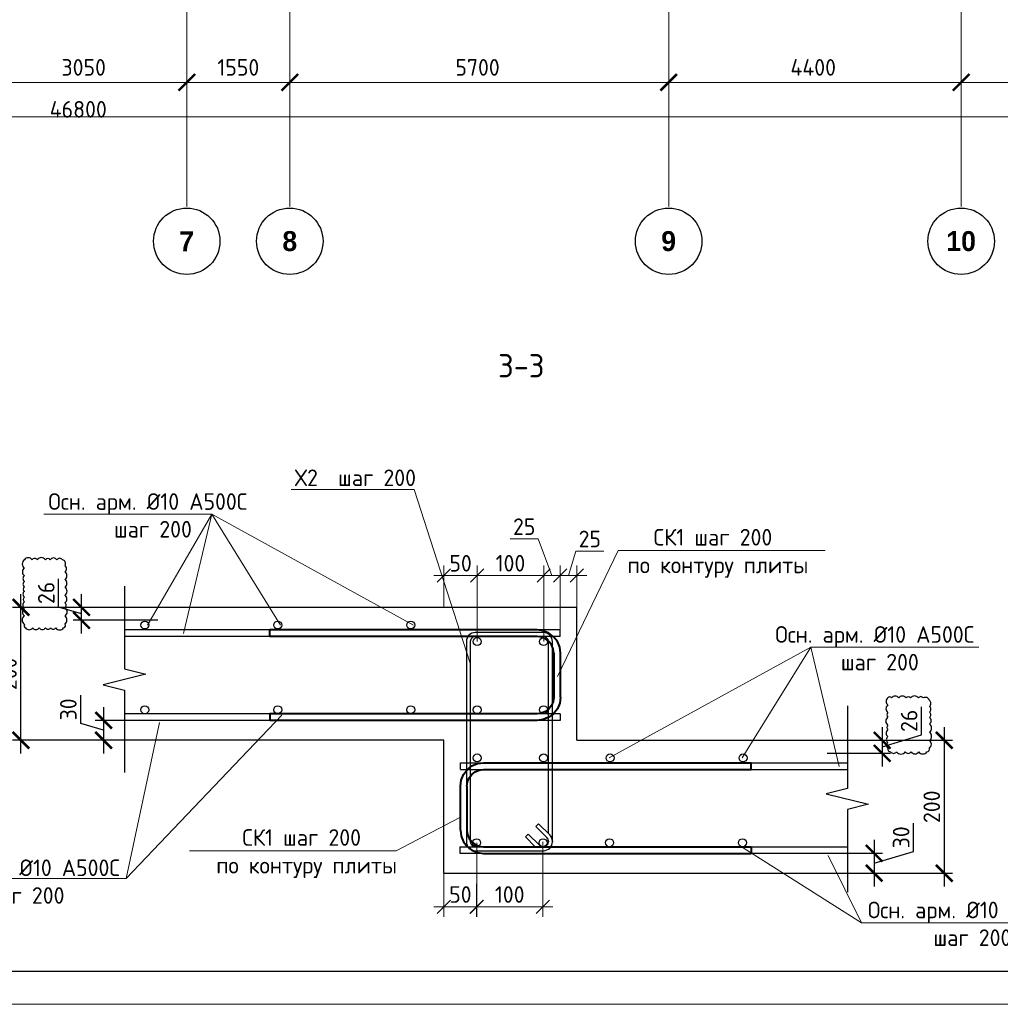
# Model space of a CAD drawing. Header units: millimetres. Extents: x -386473 to 311666, y -59273 to 291770.
# Tile 39 of 132: x -78661 to -63908, y -4054 to 10760. Entities that reach past the tile are written whole.
import ezdxf
from ezdxf import colors
from ezdxf.entities.mleader import LeaderData, LeaderLine
from ezdxf.math import Vec2, Vec3

# ---------------------------------------------------------------- set-up
doc = ezdxf.new("R2010")
doc.units = ezdxf.units.MM
for name, pattern in [('______5', [1100, 800, -100, 100, -100]), ('ACAD_ISO02W100', [15, 12, -3]), ('осевая', [50.8, 31.75, -6.35, 6.35, -6.35])]:
    doc.linetypes.add(name, pattern=pattern)
for name, color, linetype, lineweight in [('A-DETL', 90, 'Continuous', 9), ('Арм_хомуты', 133, 'Continuous', 18), ('Арматура', 152, 'Continuous', 40), ('Оси', 40, '______5', 18), ('Перекрытие ж_бетон', 1, 'Continuous', 30), ('подоснова', 151, 'Continuous', 5), ('поз.', 2, 'Continuous', 25), ('РАЗМЕРЫ', 1, 'Continuous', 9), ('ТОНКИЕ', 7, 'Continuous', 9), ('Узлы', 7, 'Continuous', 0)]:
    doc.layers.add(name, color=color, linetype=linetype, lineweight=lineweight)
doc.layers.add('пунктир', color=4, linetype='ACAD_ISO02W100')
doc.layers.add('ТОЛСТЫЕ_ОСНОВНЫЕ', color=6, linetype='Continuous')
doc.styles.add('Century Gothic', font='GOTHIC.TTF')
doc.styles.add('GOST 2.304', font='CS_Gost2304.shx')
doc.styles.add('GOST-2.304_Type-B', font='GOST_Common.ttf')
doc.styles.add('ГОСТ 2.304', font='GOST_Common.ttf')
doc.dimstyles.new('10', dxfattribs={"dimscale": 0, "dimtxt": 250, "dimasz": 200, "dimexe": 150, "dimexo": 0, "dimgap": 60, "dimtad": 1, "dimdec": 0, "dimlfac": 0.1, "dimrnd": 1, "dimzin": 0, "dimdsep": 46, "dimtxsty": 'ГОСТ 2.304', "dimblk": 'OBLIQUE', "dimcen": 0.09, "dimdle": 150, "dimadec": 0, "dimazin": 0, "dimtfac": 1, "dimtdec": 0, "dimtmove": 1, "dimatfit": 2, "dimfxl": 1, "dimtzin": 0, "dimlwd": 0, "dimlwe": 0, "dimarcsym": 0})
doc.dimstyles.new('СПДС', dxfattribs={"dimscale": 100, "dimtxt": 2.5, "dimasz": 2.5, "dimexe": 1.25, "dimexo": 0, "dimtad": 1, "dimdec": 0, "dimtxsty": 'GOST-2.304_Type-B', "dimblk": 'ARCHTICK', "dimcen": 2.5, "dimdle": 2, "dimadec": 0, "dimazin": 2, "dimtfac": 0.75, "dimtdec": 0, "dimtmove": 1, "dimatfit": 3, "dimfxl": 1, "dimtolj": 1, "dimarcsym": 1})

# ---------------------------------------------------------------- blocks, each defined once
blk = doc.blocks.new('*U44')
at = {"layer": 'ТОЛСТЫЕ_ОСНОВНЫЕ', "color": 6}
blk.add_lwpolyline([(20, 5), (886, 5), (886, 415), (20, 415)], close=True, dxfattribs=at)
at = {"layer": 'ТОНКИЕ'}
blk.add_lwpolyline([(0, 0), (891, 0), (891, 420), (0, 420)], close=True, dxfattribs=at)
blk = doc.blocks.new('_ArchTick')
at = {"color": 0, "linetype": 'ByBlock', "const_width": 0.15}
blk.add_lwpolyline([(-0.5, -0.5), (0.5, 0.5)], dxfattribs=at)
blk = doc.blocks.new('*D428')
at = {"color": 0, "lineweight": -2, "transparency": 16777216}
for p, q in [((983646, -19381), (983646, -19256)), ((1030446, -19495), (1030446, -19256)), ((983446, -19381), (1030646, -19381))]:
    blk.add_line(p, q, dxfattribs=at)
at = {"layer": 'DEFPOINTS', "color": 0, "transparency": 16777216}
for p in [(983646, -19381), (1030446, -19381), (1030446, -19495)]:
    blk.add_point(p, dxfattribs=at)
at = {"color": 0, "lineweight": -2, "transparency": 16777216, "xscale": 250, "yscale": 250, "zscale": 250, "rotation": 180}
blk.add_blockref('_ArchTick', (983646, -19381), dxfattribs=at)
at = {"color": 0, "lineweight": -2, "transparency": 16777216, "xscale": 250, "yscale": 250, "zscale": 250}
blk.add_blockref('_ArchTick', (1030446, -19381), dxfattribs=at)
at = {"color": 0, "transparency": 16777216, "insert": (1001863, -19270), "char_height": 250, "width": 104166.67, "attachment_point": 5, "style": 'GOST-2.304_Type-B'}
blk.add_mtext('\\A1;46800', dxfattribs=at)
blk = doc.blocks.new('NSY101')
at = {"color": 0, "linetype": 'ByBlock', "lineweight": -2}
blk.add_circle((0, 0), 50, dxfattribs=at)
blk = doc.blocks.new('СЛОЖНЫЙ_ОБЪЕКТ_34')
at = {"layer": 'Оси', "color": 16, "linetype": 'Continuous', "lineweight": 25, "transparency": 33554687, "xscale": 9.999999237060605, "yscale": 9.999999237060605, "zscale": 9.999999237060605}
blk.add_blockref('NSY101', (24563, -43009), dxfattribs=at)
at = {"layer": 'Оси', "color": 16, "linetype": 'Continuous', "lineweight": 25, "transparency": 33554687, "insert": (24563, -43009), "char_height": 300, "width": 385, "attachment_point": 5, "style": 'Century Gothic'}
blk.add_mtext('\\A1;{\\fCentury Gothic|i0|b1;\\H300.000000;\\W1.000000;\\C16;7}\\P', dxfattribs=at)
blk = doc.blocks.new('СЛОЖНЫЙ_ОБЪЕКТ_35')
at = {"layer": 'Оси', "color": 16, "linetype": 'Continuous', "lineweight": 25, "transparency": 33554687, "xscale": 9.999999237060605, "yscale": 9.999999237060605, "zscale": 9.999999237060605}
blk.add_blockref('NSY101', (26113, -43009), dxfattribs=at)
at = {"layer": 'Оси', "color": 16, "linetype": 'Continuous', "lineweight": 25, "transparency": 33554687, "insert": (26113, -43009), "char_height": 300, "width": 385, "attachment_point": 5, "style": 'Century Gothic'}
blk.add_mtext('\\A1;{\\fCentury Gothic|i0|b1;\\H300.000000;\\W1.000000;\\C16;8}\\P', dxfattribs=at)
blk = doc.blocks.new('СЛОЖНЫЙ_ОБЪЕКТ_36')
at = {"layer": 'Оси', "color": 16, "linetype": 'Continuous', "lineweight": 25, "transparency": 33554687, "xscale": 9.999999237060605, "yscale": 9.999999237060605, "zscale": 9.999999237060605}
blk.add_blockref('NSY101', (31813, -43009), dxfattribs=at)
at = {"layer": 'Оси', "color": 16, "linetype": 'Continuous', "lineweight": 25, "transparency": 33554687, "insert": (31813, -43009), "char_height": 300, "width": 385, "attachment_point": 5, "style": 'Century Gothic'}
blk.add_mtext('\\A1;{\\fCentury Gothic|i0|b1;\\H300.000000;\\W1.000000;\\C16;9}\\P', dxfattribs=at)
blk = doc.blocks.new('СЛОЖНЫЙ_ОБЪЕКТ_37')
at = {"layer": 'Оси', "color": 16, "linetype": 'Continuous', "lineweight": 25, "transparency": 33554687, "xscale": 9.999999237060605, "yscale": 9.999999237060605, "zscale": 9.999999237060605}
blk.add_blockref('NSY101', (36213, -43009), dxfattribs=at)
at = {"layer": 'Оси', "color": 16, "linetype": 'Continuous', "lineweight": 25, "transparency": 33554687, "insert": (36213, -43009), "char_height": 300, "width": 620, "attachment_point": 5, "style": 'Century Gothic'}
blk.add_mtext('\\A1;{\\fCentury Gothic|i0|b1;\\H300.000000;\\W1.000000;\\C16;10}\\P', dxfattribs=at)
blk = doc.blocks.new('*D418')
at = {"color": 0, "lineweight": -2, "transparency": 16777216}
for p, q in [((1000446, -18864), (1000446, -18739)), ((1003496, -18864), (1003496, -18739)), ((1000246, -18864), (1003696, -18864))]:
    blk.add_line(p, q, dxfattribs=at)
at = {"layer": 'DEFPOINTS', "color": 0, "transparency": 16777216}
for p in [(1000446, -18864), (1003496, -18864), (1003496, -18864)]:
    blk.add_point(p, dxfattribs=at)
at = {"color": 0, "lineweight": -2, "transparency": 16777216, "xscale": 250, "yscale": 250, "zscale": 250, "rotation": 180}
blk.add_blockref('_ArchTick', (1000446, -18864), dxfattribs=at)
at = {"color": 0, "lineweight": -2, "transparency": 16777216, "xscale": 250, "yscale": 250, "zscale": 250}
blk.add_blockref('_ArchTick', (1003496, -18864), dxfattribs=at)
at = {"color": 0, "transparency": 16777216, "insert": (1001945, -18639), "char_height": 250, "width": 83333.33, "attachment_point": 5, "style": 'GOST-2.304_Type-B'}
blk.add_mtext('\\A1;3050', dxfattribs=at)
blk = doc.blocks.new('*D419')
at = {"color": 0, "lineweight": -2, "transparency": 16777216}
for p, q in [((1003496, -18864), (1003496, -18739)), ((1005046, -18864), (1005046, -18739)), ((1003296, -18864), (1005246, -18864))]:
    blk.add_line(p, q, dxfattribs=at)
at = {"layer": 'DEFPOINTS', "color": 0, "transparency": 16777216}
for p in [(1003496, -18864), (1005046, -18864), (1005046, -18864)]:
    blk.add_point(p, dxfattribs=at)
at = {"color": 0, "lineweight": -2, "transparency": 16777216, "xscale": 250, "yscale": 250, "zscale": 250, "rotation": 180}
blk.add_blockref('_ArchTick', (1003496, -18864), dxfattribs=at)
at = {"color": 0, "lineweight": -2, "transparency": 16777216, "xscale": 250, "yscale": 250, "zscale": 250}
blk.add_blockref('_ArchTick', (1005046, -18864), dxfattribs=at)
at = {"color": 0, "transparency": 16777216, "insert": (1004271, -18639), "char_height": 250, "width": 83333.33, "attachment_point": 5, "style": 'GOST-2.304_Type-B'}
blk.add_mtext('\\A1;1550', dxfattribs=at)
blk = doc.blocks.new('*D420')
at = {"color": 0, "lineweight": -2, "transparency": 16777216}
for p, q in [((1005046, -18864), (1005046, -18739)), ((1010746, -18864), (1010746, -18739)), ((1004846, -18864), (1010946, -18864))]:
    blk.add_line(p, q, dxfattribs=at)
at = {"layer": 'DEFPOINTS', "color": 0, "transparency": 16777216}
for p in [(1005046, -18864), (1010746, -18864), (1010746, -18864)]:
    blk.add_point(p, dxfattribs=at)
at = {"color": 0, "lineweight": -2, "transparency": 16777216, "xscale": 250, "yscale": 250, "zscale": 250, "rotation": 180}
blk.add_blockref('_ArchTick', (1005046, -18864), dxfattribs=at)
at = {"color": 0, "lineweight": -2, "transparency": 16777216, "xscale": 250, "yscale": 250, "zscale": 250}
blk.add_blockref('_ArchTick', (1010746, -18864), dxfattribs=at)
at = {"color": 0, "transparency": 16777216, "insert": (1007870, -18639), "char_height": 250, "width": 83333.33, "attachment_point": 5, "style": 'GOST-2.304_Type-B'}
blk.add_mtext('\\A1;5700', dxfattribs=at)
blk = doc.blocks.new('*D421')
at = {"color": 0, "lineweight": -2, "transparency": 16777216}
for p, q in [((1010746, -18864), (1010746, -18739)), ((1015146, -18864), (1015146, -18739)), ((1010546, -18864), (1015346, -18864))]:
    blk.add_line(p, q, dxfattribs=at)
at = {"layer": 'DEFPOINTS', "color": 0, "transparency": 16777216}
for p in [(1010746, -18864), (1015146, -18864), (1015146, -18864)]:
    blk.add_point(p, dxfattribs=at)
at = {"color": 0, "lineweight": -2, "transparency": 16777216, "xscale": 250, "yscale": 250, "zscale": 250, "rotation": 180}
blk.add_blockref('_ArchTick', (1010746, -18864), dxfattribs=at)
at = {"color": 0, "lineweight": -2, "transparency": 16777216, "xscale": 250, "yscale": 250, "zscale": 250}
blk.add_blockref('_ArchTick', (1015146, -18864), dxfattribs=at)
at = {"color": 0, "transparency": 16777216, "insert": (1012920, -18639), "char_height": 250, "width": 83333.33, "attachment_point": 5, "style": 'GOST-2.304_Type-B'}
blk.add_mtext('\\A1;4400', dxfattribs=at)
blk = doc.blocks.new('*D422')
at = {"color": 0, "lineweight": -2, "transparency": 16777216}
for p, q in [((1015146, -18864), (1015146, -18739)), ((1017446, -18864), (1017446, -18739)), ((1014946, -18864), (1017646, -18864))]:
    blk.add_line(p, q, dxfattribs=at)
at = {"layer": 'DEFPOINTS', "color": 0, "transparency": 16777216}
for p in [(1015146, -18864), (1017446, -18864), (1017446, -18864)]:
    blk.add_point(p, dxfattribs=at)
at = {"color": 0, "lineweight": -2, "transparency": 16777216, "xscale": 250, "yscale": 250, "zscale": 250, "rotation": 180}
blk.add_blockref('_ArchTick', (1015146, -18864), dxfattribs=at)
at = {"color": 0, "lineweight": -2, "transparency": 16777216, "xscale": 250, "yscale": 250, "zscale": 250}
blk.add_blockref('_ArchTick', (1017446, -18864), dxfattribs=at)
at = {"color": 0, "transparency": 16777216, "insert": (1016270, -18639), "char_height": 250, "width": 83333.33, "attachment_point": 5, "style": 'GOST-2.304_Type-B'}
blk.add_mtext('\\A1;2300', dxfattribs=at)
blk = doc.blocks.new('_Oblique')
at = {"layer": 'пунктир', "color": 0, "lineweight": -2}
blk.add_line((-0.5, -0.5), (0.5, 0.5), dxfattribs=at)
blk = doc.blocks.new('*D597')
at = {"layer": 'A-DETL', "color": 0, "lineweight": 0, "transparency": 16777216}
for p, q in [((-70403, 2397), (-70294, 2762)), ((-70294, 2762), (-69874, 2762)), ((-70528, 1578), (-70528, 2547)), ((-70278, 1918), (-70278, 2547)), ((-70128, 2397), (-70678, 2397))]:
    blk.add_line(p, q, dxfattribs=at)
at = {"layer": 'DEFPOINTS', "color": 0, "transparency": 16777216}
for p in [(-70528, 2397), (-70278, 1918), (-70528, 1578)]:
    blk.add_point(p, dxfattribs=at)
at = {"layer": 'A-DETL', "color": 0, "lineweight": 0, "transparency": 16777216, "xscale": 200, "yscale": 200, "zscale": 200, "rotation": 180}
blk.add_blockref('_Oblique', (-70528, 2397), dxfattribs=at)
at = {"layer": 'A-DETL', "color": 0, "lineweight": 0, "transparency": 16777216, "xscale": 200, "yscale": 200, "zscale": 200}
blk.add_blockref('_Oblique', (-70278, 2397), dxfattribs=at)
at = {"layer": 'A-DETL', "color": 0, "transparency": 16777216, "insert": (-70084, 2947), "char_height": 250, "attachment_point": 5, "style": 'ГОСТ 2.304'}
blk.add_mtext('25', dxfattribs=at)
blk = doc.blocks.new('*U529')
at = {"color": 0, "linetype": 'ByBlock', "lineweight": -2}
for p, q in [((-68.1, 25), (-68.1, 427.5)), ((-58.1, 427.5), (-68.1, 427.5)), ((-58.1, 25), (-58.1, 427.5)), ((58.1, 25), (58.1, 427.5)), ((58.1, 427.5), (68.1, 427.5)), ((68.1, 25), (68.1, 427.5)), ((-66.9, 15.9), (-68.1, 25)), ((-63.4, 7.5), (-66.9, 15.9)), ((-57.2, 18.5), (-58.1, 25)), ((-54.7, 12.5), (-57.2, 18.5)), ((54.7, 12.5), (57.2, 18.5)), ((57.2, 18.5), (58.1, 25)), ((63.4, 7.5), (66.9, 15.9)), ((66.9, 15.9), (68.1, 25)), ((-57.8, 0.3), (-63.4, 7.5)), ((-50.6, -5.3), (-57.8, 0.3)), ((-50.8, 7.3), (-54.7, 12.5)), ((-45.6, 3.3), (-50.8, 7.3)), ((-39.6, 0.9), (-45.6, 3.3)), ((-33.1, 0), (-39.6, 0.9)), ((-33.1, 0), (33.1, 0)), ((33.1, 0), (39.6, 0.9)), ((39.6, 0.9), (45.6, 3.3)), ((45.6, 3.3), (50.8, 7.3)), ((50.6, -5.3), (57.8, 0.3)), ((50.8, 7.3), (54.7, 12.5)), ((57.8, 0.3), (63.4, 7.5)), ((-42.2, -8.8), (-50.6, -5.3)), ((-33.1, -10), (-42.2, -8.8)), ((33.1, -10), (-33.1, -10)), ((33.1, -10), (42.2, -8.8)), ((42.2, -8.8), (50.6, -5.3))]:
    blk.add_line(p, q, dxfattribs=at)
at = {"style": 'GOST 2.304', "oblique": 15, "flags": 9}
for tag, p in [('ПОЗИЦИЯ', (778.2, -54.4)), ('ДИАМЕТР', (778.5, -58.7)), ('КЛАСС', (778.8, -63.1)), ('ДЛИНА', (779.2, -67.9)), ('МАССА', (779.5, -73.3))]:
    blk.add_attdef(tag, p, '', height=2.5, dxfattribs=at)
blk = doc.blocks.new('_None')
blk = doc.blocks.new('*U530')
at = {"color": 0, "linetype": 'ByBlock', "lineweight": -2}
for p, q in [((111.2, 325.4), (7.5, 325.4)), ((111.2, 319.4), (7.5, 319.4)), ((30.8, 300.2), (13.8, 317.2)), ((20.1, 319.4), (35, 304.5)), ((-6, 311.9), (-6, 7.5)), ((-6, 310.9), (-6, 311.9)), ((14.9, 284.4), (-2, 301.3)), ((0, 310.9), (0, 311.9)), ((0, 299.3), (0, 7.5)), ((2.2, 305.6), (19.2, 288.6)), ((35, 304.5), (30.8, 300.2)), ((118.7, 7.5), (118.7, 311.9)), ((124.7, 7.5), (124.7, 311.9)), ((19.2, 288.6), (14.9, 284.4)), ((7.5, 0), (111.2, 0)), ((7.5, -6), (111.2, -6))]:
    blk.add_line(p, q, dxfattribs=at)
for centre, radius, start, end in [((7.5, 311.9), 13.5, 90, 180), ((7.5, 311.9), 7.5, 90, 180), ((8.5, 311.9), 7.5, 45, 90), ((111.2, 311.9), 13.5, 0, 90), ((111.2, 311.9), 7.5, 0, 90), ((7.5, 310.9), 13.5, 180, 225), ((7.5, 310.9), 7.5, 180, 225), ((7.5, 7.5), 13.5, 180, 270), ((7.5, 7.5), 7.5, 180, 270), ((111.2, 7.5), 7.5, 270, 0), ((111.2, 7.5), 13.5, 270, 0)]:
    blk.add_arc(centre, radius, start, end, dxfattribs=at)
at = {"style": 'GOST 2.304', "oblique": 15, "flags": 9}
for tag, p in [('ПОЗИЦИЯ', (-52.3, -58)), ('ДИАМЕТР', (-52.8, -63)), ('КЛАСС', (-53, -68.7)), ('ДЛИНА', (-52.5, -73.8)), ('МАССА', (-52.3, -78.3))]:
    blk.add_attdef(tag, p, '', height=2.5, dxfattribs=at)
blk = doc.blocks.new('*U528')
at = {"color": 0, "linetype": 'ByBlock', "lineweight": -2}
for p, q in [((-68.1, 25), (-68.1, 427.5)), ((-58.1, 427.5), (-68.1, 427.5)), ((-58.1, 25), (-58.1, 427.5)), ((58.1, 25), (58.1, 427.5)), ((58.1, 427.5), (68.1, 427.5)), ((68.1, 25), (68.1, 427.5)), ((-66.9, 15.9), (-68.1, 25)), ((-63.4, 7.5), (-66.9, 15.9)), ((-57.3, 18.5), (-58.1, 25)), ((-54.8, 12.5), (-57.3, 18.5)), ((54.8, 12.5), (57.3, 18.5)), ((57.3, 18.5), (58.1, 25)), ((63.4, 7.5), (66.9, 15.9)), ((66.9, 15.9), (68.1, 25)), ((-57.9, 0.3), (-63.4, 7.5)), ((-50.6, -5.3), (-57.9, 0.3)), ((-50.8, 7.3), (-54.8, 12.5)), ((-45.6, 3.3), (-50.8, 7.3)), ((-39.6, 0.9), (-45.6, 3.3)), ((-33.1, 0), (-39.6, 0.9)), ((-33.1, 0), (33.1, 0)), ((33.1, 0), (39.6, 0.9)), ((39.6, 0.9), (45.6, 3.3)), ((45.6, 3.3), (50.8, 7.3)), ((50.6, -5.3), (57.9, 0.3)), ((50.8, 7.3), (54.8, 12.5)), ((57.9, 0.3), (63.4, 7.5)), ((-42.2, -8.8), (-50.6, -5.3)), ((-33.1, -10), (-42.2, -8.8)), ((33.1, -10), (-33.1, -10)), ((33.1, -10), (42.2, -8.8)), ((42.2, -8.8), (50.6, -5.3))]:
    blk.add_line(p, q, dxfattribs=at)
at = {"style": 'GOST 2.304', "oblique": 15, "flags": 9}
for tag, p in [('ПОЗИЦИЯ', (798.2, -54.4)), ('ДИАМЕТР', (798.5, -58.7)), ('КЛАСС', (798.8, -63.1)), ('ДЛИНА', (799.2, -67.9)), ('МАССА', (799.5, -73.3))]:
    blk.add_attdef(tag, p, '', height=2.5, dxfattribs=at)
blk = doc.blocks.new('*D603')
at = {"layer": 'DEFPOINTS', "color": 0, "transparency": 16777216}
for p in [(-66465, -82), (-66465, -2082), (-64752, -2082)]:
    blk.add_point(p, dxfattribs=at)
at = {"layer": 'РАЗМЕРЫ', "color": 0, "lineweight": -2, "transparency": 16777216}
for p, q in [((-64752, 118), (-64752, -2282)), ((-66465, -82), (-64627, -82)), ((-66465, -2082), (-64627, -2082))]:
    blk.add_line(p, q, dxfattribs=at)
at = {"layer": 'РАЗМЕРЫ', "color": 0, "lineweight": -2, "transparency": 16777216, "xscale": 250, "yscale": 250, "zscale": 250}
for p, rotation in [((-64752, -82), 90), ((-64752, -2082), 270)]:
    blk.add_blockref('_ArchTick', p, dxfattribs=dict(at, rotation=rotation))
at = {"layer": 'РАЗМЕРЫ', "color": 0, "lineweight": 0, "transparency": 16777216, "insert": (-64939, -1082), "char_height": 250, "attachment_point": 5, "rotation": 90, "style": 'GOST-2.304_Type-B'}
blk.add_mtext('\\A1;200', dxfattribs=at)
blk = doc.blocks.new('*D604')
at = {"layer": 'DEFPOINTS', "color": 0, "transparency": 16777216}
for p in [(-66377, -82), (-66515, -277), (-65686, -277)]:
    blk.add_point(p, dxfattribs=at)
at = {"layer": 'РАЗМЕРЫ', "color": 0, "lineweight": -2, "transparency": 16777216}
for p, q in [((-65092, -2), (-65092, 423)), ((-65686, 118), (-65686, -477)), ((-66377, -82), (-65561, -82)), ((-65686, -180), (-65092, -2)), ((-66515, -277), (-65561, -277))]:
    blk.add_line(p, q, dxfattribs=at)
at = {"layer": 'РАЗМЕРЫ', "color": 0, "lineweight": -2, "transparency": 16777216, "xscale": 250, "yscale": 250, "zscale": 250}
for p, rotation in [((-65686, -82), 90), ((-65686, -277), 270)]:
    blk.add_blockref('_ArchTick', p, dxfattribs=dict(at, rotation=rotation))
at = {"layer": 'РАЗМЕРЫ', "color": 0, "lineweight": 0, "transparency": 16777216, "insert": (-65280, 211), "char_height": 250, "attachment_point": 5, "rotation": 90, "style": 'GOST-2.304_Type-B'}
blk.add_mtext('\\A1;26', dxfattribs=at)
blk = doc.blocks.new('*D605')
at = {"layer": 'DEFPOINTS', "color": 0, "transparency": 16777216}
for p in [(-66551, -1782), (-66610, -2082), (-65806, -2082)]:
    blk.add_point(p, dxfattribs=at)
at = {"layer": 'РАЗМЕРЫ', "color": 0, "lineweight": -2, "transparency": 16777216}
for p, q in [((-65212, -1754), (-65212, -1329)), ((-65806, -1582), (-65806, -2282)), ((-65806, -1932), (-65212, -1754)), ((-66551, -1782), (-65681, -1782)), ((-66610, -2082), (-65681, -2082))]:
    blk.add_line(p, q, dxfattribs=at)
at = {"layer": 'РАЗМЕРЫ', "color": 0, "lineweight": -2, "transparency": 16777216, "xscale": 250, "yscale": 250, "zscale": 250}
for p, rotation in [((-65806, -1782), 90), ((-65806, -2082), 270)]:
    blk.add_blockref('_ArchTick', p, dxfattribs=dict(at, rotation=rotation))
at = {"layer": 'РАЗМЕРЫ', "color": 0, "lineweight": 0, "transparency": 16777216, "insert": (-65400, -1542), "char_height": 250, "attachment_point": 5, "rotation": 90, "style": 'GOST-2.304_Type-B'}
blk.add_mtext('\\A1;30', dxfattribs=at)
blk = doc.blocks.new('*D606')
at = {"layer": 'DEFPOINTS', "color": 0, "transparency": 16777216}
for p in [(-77731, 1918), (-76584, 1918), (-76584, 1723)]:
    blk.add_point(p, dxfattribs=at)
at = {"layer": 'РАЗМЕРЫ', "color": 0, "lineweight": -2, "transparency": 16777216}
for p, q in [((-78075, 1923), (-78075, 2348)), ((-77731, 1523), (-77731, 2118)), ((-77731, 1820), (-78075, 1923)), ((-76584, 1918), (-77856, 1918)), ((-76584, 1723), (-77856, 1723))]:
    blk.add_line(p, q, dxfattribs=at)
at = {"layer": 'РАЗМЕРЫ', "color": 0, "lineweight": -2, "transparency": 16777216, "xscale": 250, "yscale": 250, "zscale": 250}
for p, rotation in [((-77731, 1918), 90), ((-77731, 1723), 270)]:
    blk.add_blockref('_ArchTick', p, dxfattribs=dict(at, rotation=rotation))
at = {"layer": 'РАЗМЕРЫ', "color": 0, "lineweight": 0, "transparency": 16777216, "insert": (-78262, 2136), "char_height": 250, "attachment_point": 5, "rotation": 90, "style": 'GOST-2.304_Type-B'}
blk.add_mtext('\\A1;26', dxfattribs=at)
blk = doc.blocks.new('*D607')
at = {"layer": 'DEFPOINTS', "color": 0, "transparency": 16777216}
for p in [(-78642, 1918), (-76718, 1918), (-76872, -82)]:
    blk.add_point(p, dxfattribs=at)
at = {"layer": 'РАЗМЕРЫ', "color": 0, "lineweight": -2, "transparency": 16777216}
for p, q in [((-78642, -282), (-78642, 2118)), ((-76718, 1918), (-78767, 1918)), ((-76872, -82), (-78767, -82))]:
    blk.add_line(p, q, dxfattribs=at)
at = {"layer": 'РАЗМЕРЫ', "color": 0, "lineweight": -2, "transparency": 16777216, "xscale": 250, "yscale": 250, "zscale": 250}
for p, rotation in [((-78642, 1918), 90), ((-78642, -82), 270)]:
    blk.add_blockref('_ArchTick', p, dxfattribs=dict(at, rotation=rotation))
at = {"layer": 'РАЗМЕРЫ', "color": 0, "lineweight": 0, "transparency": 16777216, "insert": (-78830, 918), "char_height": 250, "attachment_point": 5, "rotation": 90, "style": 'GOST-2.304_Type-B'}
blk.add_mtext('\\A1;200', dxfattribs=at)
blk = doc.blocks.new('*D608')
at = {"layer": 'DEFPOINTS', "color": 0, "transparency": 16777216}
for p in [(-76808, 218), (-77398, -82), (-76808, -82)]:
    blk.add_point(p, dxfattribs=at)
at = {"layer": 'РАЗМЕРЫ', "color": 0, "lineweight": -2, "transparency": 16777216}
for p, q in [((-77741, 171), (-77741, 596)), ((-77398, 418), (-77398, -282)), ((-77398, 68), (-77741, 171)), ((-76808, 218), (-77523, 218)), ((-76808, -82), (-77523, -82))]:
    blk.add_line(p, q, dxfattribs=at)
at = {"layer": 'РАЗМЕРЫ', "color": 0, "lineweight": -2, "transparency": 16777216, "xscale": 250, "yscale": 250, "zscale": 250}
for p, rotation in [((-77398, 218), 90), ((-77398, -82), 270)]:
    blk.add_blockref('_ArchTick', p, dxfattribs=dict(at, rotation=rotation))
at = {"layer": 'РАЗМЕРЫ', "color": 0, "lineweight": 0, "transparency": 16777216, "insert": (-77929, 383), "char_height": 250, "attachment_point": 5, "rotation": 90, "style": 'GOST-2.304_Type-B'}
blk.add_mtext('\\A1;30', dxfattribs=at)
blk = doc.blocks.new('*D631')
at = {"layer": 'A-DETL', "color": 0, "lineweight": 0, "transparency": 16777216}
for p, q in [((-70861, 2947), (-71281, 2947)), ((-70653, 2397), (-70861, 2947)), ((-70778, 1403), (-70778, 2547)), ((-70528, 1578), (-70528, 2547)), ((-70378, 2397), (-70928, 2397))]:
    blk.add_line(p, q, dxfattribs=at)
at = {"layer": 'DEFPOINTS', "color": 0, "transparency": 16777216}
for p in [(-70778, 2397), (-70528, 1578), (-70778, 1403)]:
    blk.add_point(p, dxfattribs=at)
at = {"layer": 'A-DETL', "color": 0, "lineweight": 0, "transparency": 16777216, "xscale": 200, "yscale": 200, "zscale": 200, "rotation": 180}
blk.add_blockref('_Oblique', (-70778, 2397), dxfattribs=at)
at = {"layer": 'A-DETL', "color": 0, "lineweight": 0, "transparency": 16777216, "xscale": 200, "yscale": 200, "zscale": 200}
blk.add_blockref('_Oblique', (-70528, 2397), dxfattribs=at)
at = {"layer": 'A-DETL', "color": 0, "transparency": 16777216, "insert": (-71071, 3132), "char_height": 250, "attachment_point": 5, "style": 'ГОСТ 2.304'}
blk.add_mtext('25', dxfattribs=at)
blk = doc.blocks.new('*D632')
at = {"layer": 'A-DETL', "color": 0, "lineweight": 0, "transparency": 16777216}
for p, q in [((-71778, 1403), (-71778, 2547)), ((-70778, 1403), (-70778, 2547)), ((-70628, 2397), (-71928, 2397))]:
    blk.add_line(p, q, dxfattribs=at)
at = {"layer": 'DEFPOINTS', "color": 0, "transparency": 16777216}
for p in [(-71778, 2397), (-71778, 1403), (-70778, 1403)]:
    blk.add_point(p, dxfattribs=at)
at = {"layer": 'A-DETL', "color": 0, "lineweight": 0, "transparency": 16777216, "xscale": 200, "yscale": 200, "zscale": 200, "rotation": 180}
blk.add_blockref('_Oblique', (-71778, 2397), dxfattribs=at)
at = {"layer": 'A-DETL', "color": 0, "lineweight": 0, "transparency": 16777216, "xscale": 200, "yscale": 200, "zscale": 200}
blk.add_blockref('_Oblique', (-70778, 2397), dxfattribs=at)
at = {"layer": 'A-DETL', "color": 0, "transparency": 16777216, "insert": (-71278, 2582), "char_height": 250, "attachment_point": 5, "style": 'ГОСТ 2.304'}
blk.add_mtext('100', dxfattribs=at)
blk = doc.blocks.new('*D633')
at = {"layer": 'A-DETL', "color": 0, "lineweight": 0, "transparency": 16777216}
for p, q in [((-72278, 1918), (-72278, 2547)), ((-71778, 1403), (-71778, 2547)), ((-71628, 2397), (-72428, 2397))]:
    blk.add_line(p, q, dxfattribs=at)
at = {"layer": 'DEFPOINTS', "color": 0, "transparency": 16777216}
for p in [(-72278, 2397), (-72278, 1918), (-71778, 1403)]:
    blk.add_point(p, dxfattribs=at)
at = {"layer": 'A-DETL', "color": 0, "lineweight": 0, "transparency": 16777216, "xscale": 200, "yscale": 200, "zscale": 200, "rotation": 180}
blk.add_blockref('_Oblique', (-72278, 2397), dxfattribs=at)
at = {"layer": 'A-DETL', "color": 0, "lineweight": 0, "transparency": 16777216, "xscale": 200, "yscale": 200, "zscale": 200}
blk.add_blockref('_Oblique', (-71778, 2397), dxfattribs=at)
at = {"layer": 'A-DETL', "color": 0, "transparency": 16777216, "insert": (-72028, 2582), "char_height": 250, "attachment_point": 5, "style": 'ГОСТ 2.304'}
blk.add_mtext('50', dxfattribs=at)
blk = doc.blocks.new('*D634')
at = {"layer": 'A-DETL', "color": 0, "lineweight": 0, "transparency": 16777216}
for p, q in [((-71783, -1623), (-71783, -2737)), ((-72278, -1973), (-72278, -2737)), ((-72428, -2587), (-71633, -2587))]:
    blk.add_line(p, q, dxfattribs=at)
at = {"layer": 'DEFPOINTS', "color": 0, "transparency": 16777216}
for p in [(-71783, -1623), (-72278, -1973), (-71783, -2587)]:
    blk.add_point(p, dxfattribs=at)
at = {"layer": 'A-DETL', "color": 0, "lineweight": 0, "transparency": 16777216, "xscale": 200, "yscale": 200, "zscale": 200, "rotation": 180}
blk.add_blockref('_Oblique', (-72278, -2587), dxfattribs=at)
at = {"layer": 'A-DETL', "color": 0, "lineweight": 0, "transparency": 16777216, "xscale": 200, "yscale": 200, "zscale": 200}
blk.add_blockref('_Oblique', (-71783, -2587), dxfattribs=at)
at = {"layer": 'A-DETL', "color": 0, "transparency": 16777216, "insert": (-72031, -2402), "char_height": 250, "attachment_point": 5, "style": 'ГОСТ 2.304'}
blk.add_mtext('50', dxfattribs=at)
blk = doc.blocks.new('*D635')
at = {"layer": 'A-DETL', "color": 0, "lineweight": 0, "transparency": 16777216}
for p, q in [((-70791, -1609), (-70791, -2737)), ((-71787, -2241), (-71787, -2737)), ((-71937, -2587), (-70641, -2587))]:
    blk.add_line(p, q, dxfattribs=at)
at = {"layer": 'DEFPOINTS', "color": 0, "transparency": 16777216}
for p in [(-70791, -1609), (-71787, -2241), (-70791, -2587)]:
    blk.add_point(p, dxfattribs=at)
at = {"layer": 'A-DETL', "color": 0, "lineweight": 0, "transparency": 16777216, "xscale": 200, "yscale": 200, "zscale": 200, "rotation": 180}
blk.add_blockref('_Oblique', (-71787, -2587), dxfattribs=at)
at = {"layer": 'A-DETL', "color": 0, "lineweight": 0, "transparency": 16777216, "xscale": 200, "yscale": 200, "zscale": 200}
blk.add_blockref('_Oblique', (-70791, -2587), dxfattribs=at)
at = {"layer": 'A-DETL', "color": 0, "transparency": 16777216, "insert": (-71289, -2402), "char_height": 250, "attachment_point": 5, "style": 'ГОСТ 2.304'}
blk.add_mtext('100', dxfattribs=at)
blk = doc.blocks.new('оси2')
at = {"layer": 'Оси', "color": 16, "linetype": 'осевая', "lineweight": 0, "ltscale": 0.25, "transparency": 33554687}
for p, q in [((1003495.5, 5465.4), (1003495.5, -20739.3)), ((1005045.5, 5465.4), (1005045.5, -20739.3)), ((1010745.5, 5465.4), (1010745.5, -20739.3)), ((1015145.5, 5465.4), (1015145.5, -20739.3))]:
    blk.add_line(p, q, dxfattribs=at)
at = {"layer": 'Оси', "color": 16, "linetype": 'Continuous', "lineweight": 25, "transparency": 33554687}
for name in ['СЛОЖНЫЙ_ОБЪЕКТ_34', 'СЛОЖНЫЙ_ОБЪЕКТ_35', 'СЛОЖНЫЙ_ОБЪЕКТ_36', 'СЛОЖНЫЙ_ОБЪЕКТ_37']:
    blk.add_blockref(name, (978932, 21754.4), dxfattribs=at)
for base, p1, p2, picture, middle in [((1003495.5, -18864.1), (1000445.5, -18864.1), (1003495.5, -18864.1), '*D418', (1001945.4, -18864.1)), ((1005045.5, -18864.1), (1003495.5, -18864.1), (1005045.5, -18864.1), '*D419', (1004270.5, -18864.1)), ((1010745.5, -18864.1), (1005045.5, -18864.1), (1010745.5, -18864.1), '*D420', (1007870.4, -18864.1)), ((1015145.5, -18864.1), (1010745.5, -18864.1), (1015145.5, -18864.1), '*D421', (1012920.4, -18864.1)), ((1017445.5, -18864.1), (1015145.5, -18864.1), (1017445.5, -18864.1), '*D422', (1016270.4, -18864.1)), ((1030445.5, -19380.9), (983645.5, -19380.9), (1030445.5, -19495.3), '*D428', (1001863, -19495.3))]:
    dim = blk.add_linear_dim(base=base, p1=p1, p2=p2, dimstyle='СПДС', override={"dimgap": 1})
    dim.commit()
    dim.dimension.update_dxf_attribs({"geometry": picture, "text_midpoint": middle, "dimtype": 128})

msp = doc.modelspace()

# ---------------------------------------------------------------- linework, layer by layer
at = {"color": 240, "true_color": 0xed1f24}
for points in [[(-78589.9, 2634.1, 0.5205671), (-78589.9, 2506.4, 0.5205671), (-78589.9, 2394.7, 0.5205671), (-78589.9, 2308.7, 0.5205671), (-78589.9, 2225.6, 0.5205671), (-78589.9, 2158.8, 0.5205671), (-78589.9, 2073.5, 0.5205671), (-78589.9, 2001, 0.5205671), (-78589.9, 1907.3, 0.5205671), (-78589.9, 1792.3, 0.5205671), (-78589.9, 1661, 0.5205671), (-78571.6, 1609.2, 0.5205671), (-78465.7, 1609.2, 0.5205671), (-78368.9, 1609.2, 0.5205671), (-78272.1, 1609.2, 0.5205671), (-78196.5, 1609.2, 0.5205671), (-78117.1, 1609.2, 0.5205671), (-77999.7, 1609.2, 0.5205671), (-77979.8, 1669.6, 0.5205671), (-77979.8, 1786.6, 0.5205671), (-77979.8, 1914.6, 0.5205671), (-77979.8, 1988.1, 0.5205671), (-77979.8, 2097.7, 0.5205671), (-77979.8, 2223.3, 0.5205671), (-77979.8, 2336.7, 0.5205671), (-77979.8, 2452.5, 0.5205671), (-77979.8, 2545.8, 0.5205671), (-78016.3, 2634.1, 0.5205671), (-78101, 2634.1, 0.5205671), (-78204, 2634.1, 0.5205671), (-78274, 2634.1, 0.5205671), (-78396.7, 2634.1, 0.5205671), (-78475.1, 2634.1, 0.5205671)], [(-65599.1, 555.2, 0.5205671), (-65599.1, 449.2, 0.5205671), (-65599.1, 336.4, 0.5205671), (-65599.1, 267.3, 0.5205671), (-65599.1, 144.5, 0.5205671), (-65599.1, 73.5, 0.5205671), (-65599.1, -25.9, 0.5205671), (-65599.1, -119.1, 0.5205671), (-65599.1, -199.1, 0.5205671), (-65557.1, -255.8, 0.5205671), (-65468.3, -255.8, 0.5205671), (-65338.2, -255.8, 0.5205671), (-65250, -255.8, 0.5205671), (-65134.8, -255.8, 0.5205671), (-65012.5, -255.8, 0.5205671), (-64974.4, -198, 0.5205671), (-64974.4, -86.4, 0.5205671), (-64974.4, 38.9, 0.5205671), (-64974.4, 164, 0.5205671), (-64974.4, 261.9, 0.5205671), (-64974.4, 340.9, 0.5205671), (-64974.4, 428.5, 0.5205671), (-64974.4, 516.3, 0.5205671), (-65066.3, 555.2, 0.5205671), (-65140.4, 555.2, 0.5205671), (-65257.2, 555.2, 0.5205671), (-65326.3, 555.2, 0.5205671), (-65436.9, 555.2, 0.5205671), (-65542.9, 555.2, 0.5205671)]]:
    msp.add_lwpolyline(points, format="xyb", close=True, dxfattribs=at)
at = {"color": 3, "linetype": 'Continuous', "lineweight": 30}
for centre in [(-76778.4, 1652.6), (-74778.4, 1652.6), (-72778.4, 1652.6), (-71778.4, 1402.9), (-70778.4, 1402.9), (-76778.4, 376.6), (-74778.4, 376.6), (-72778.4, 376.6), (-71778.4, 376.6), (-70778.4, 376.6), (-71778.4, -347.4), (-70778.4, -347.4), (-69778.4, -347.4), (-67778.4, -347.4), (-71787.1, -1623.2), (-70787.1, -1623.2), (-69787.1, -1623.2), (-67787.1, -1623.2)]:
    msp.add_circle(centre, 60, dxfattribs=at)
at = {"layer": 'Арматура', "color": 2, "lineweight": 0}
for p, q in [((-75771.3, 3319), (-78297.8, 3319)), ((-75771.3, 3319), (-76737, 1652.6)), ((-75771.3, 3319), (-76195.8, 1524.4)), ((-72737, 1652.6), (-75771.3, 3319)), ((-74737, 1652.6), (-75771.3, 3319)), ((-69791.6, -347.4), (-66757.3, 1319)), ((-67791.6, -347.4), (-66757.3, 1319)), ((-66757.3, 1319), (-64230.9, 1319)), ((-66757.3, 1319), (-66332.9, -475.6)), ((-74718.4, 297.6), (-77057.5, -2162.3)), ((-77057.5, -2162.3), (-76557.1, 184.4)), ((-67774.7, -1702.2), (-65995.6, -2826.5)), ((-65995.6, -2826.5), (-66495.9, -1815.5)), ((-77057.5, -2162.3), (-80214.7, -2162.3)), ((-65995.6, -2826.5), (-62838.4, -2826.5))]:
    msp.add_line(p, q, dxfattribs=at)
at = {"layer": 'Перекрытие ж_бетон', "color": 7, "linetype": 'Continuous', "lineweight": 30}
for p, q in [((-70278.4, 1917.6), (-77084.4, 1917.6)), ((-70278.4, -82.4), (-70278.4, 1917.6)), ((-72278.4, -82.4), (-77084.4, -82.4)), ((-72278.4, -2082.2), (-72278.4, -82.4)), ((-70278.4, -82.4), (-66209.2, -82.4)), ((-72278.4, -2082.2), (-66217.9, -2082.2))]:
    msp.add_line(p, q, dxfattribs=at)
at = {"layer": 'Перекрытие ж_бетон', "color": 3, "linetype": 'Continuous', "lineweight": 30}
for p, q in [((-70528.4, 1577.6), (-77084.4, 1577.6)), ((-70528.4, 1478.7), (-70528.4, 1577.6)), ((-70528.4, 1478.7), (-77084.4, 1478.7)), ((-70528.4, 316.6), (-77084.4, 316.6)), ((-70528.4, 316.6), (-70528.4, 217.7)), ((-70528.4, 217.7), (-77084.4, 217.7)), ((-72028.4, -422.4), (-66209.2, -422.4)), ((-72028.4, -521.3), (-72028.4, -422.4)), ((-72028.4, -521.3), (-66209.2, -521.3)), ((-72037.1, -1683.2), (-66217.9, -1683.2)), ((-72037.1, -1683.2), (-72037.1, -1782.2)), ((-72037.1, -1782.2), (-66217.9, -1782.2))]:
    msp.add_line(p, q, dxfattribs=at)
at = {"layer": 'поз.', "linetype": 'Continuous'}
for points in [[(-77084.4, 2236.7), (-77084.4, 994.7), (-76764.4, 914.7), (-77404.4, 754.7), (-77084.4, 674.7), (-77084.4, -567.3)], [(-66209.2, 436.7), (-66209.2, -805.3), (-66529.2, -885.3), (-65889.2, -1045.3), (-66209.2, -1125.3), (-66209.2, -2367.3)]]:
    msp.add_lwpolyline(points, dxfattribs=at)

# ---------------------------------------------------------------- block references
at = {"xscale": 100, "yscale": 100, "zscale": 100}
msp.add_blockref('*U44', (-105904.9, -4054.4), dxfattribs=at)
at = {"lineweight": 30, "xscale": 9.899999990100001, "yscale": 9.899999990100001, "zscale": 9.899999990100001, "rotation": 179.9999999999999}
msp.add_blockref('*U530', (-70706.5, 1478.7), dxfattribs=at)
at = {"layer": 'Арм_хомуты', "lineweight": 40, "yscale": 10, "zscale": 10}
for name, p, xscale, rotation in [('*U528', (-70625.2, 897.6), -10, 90), ('*U529', (-71931.6, -1102.3), 10, 270)]:
    msp.add_blockref(name, p, dxfattribs=dict(at, xscale=xscale, rotation=rotation))
at = {"layer": 'РАЗМЕРЫ'}
msp.add_blockref('оси2', (-1079642.8, 28681.7), dxfattribs=at)

# ---------------------------------------------------------------- texts
at = {"layer": 'Арматура', "color": 2, "lineweight": 0, "char_height": 250, "width": 3270.998, "attachment_point": 5, "style": 'ГОСТ 2.304'}
for insert in [(-76732.4, 3510.4), (-65796.3, 1510.4), (-78649.2, -2000.1), (-64403.8, -2635.1)]:
    msp.add_mtext(' \\PОсн. арм. %%C10 А500С\\P шаг 200', dxfattribs=dict(at, insert=insert))
at = {"layer": 'Узлы', "color": 80, "linetype": 'Continuous', "lineweight": 0, "style": 'GOST-2.304_Type-B'}
msp.add_text('3-3', height=350, dxfattribs=at).set_placement((-71463.7, 5379.1))

# ---------------------------------------------------------------- dimensions: what is measured, and where the dimension line sits
at = {"layer": 'A-DETL', "color": 1}
dim = msp.add_linear_dim(base=(-70778.4, 2396.5), p1=(-70528.4, 1577.6), p2=(-70778.4, 1402.9), dimstyle='10', override={"dimscale": 1}, dxfattribs=at)
dim.commit()
dim.dimension.update_dxf_attribs({"geometry": '*D631', "text_midpoint": (-70920.9, 2946.5), "dimtype": 160})
at = {"layer": 'A-DETL'}
dim = msp.add_linear_dim(base=(-70528.4, 2396.5), p1=(-70278.4, 1917.6), p2=(-70528.4, 1577.6), dimstyle='10', override={"dimscale": 1}, dxfattribs=at)
dim.commit()
dim.dimension.update_dxf_attribs({"geometry": '*D597', "text_midpoint": (-70233.9, 2946.5)})
at = {"layer": 'A-DETL', "color": 1}
for base, p1, p2, picture, middle in [((-72278.4, 2396.5), (-71778.4, 1402.9), (-72278.4, 1917.6), '*D633', (-72028.4, 2581.5)), ((-71778.4, 2396.5), (-70778.4, 1402.9), (-71778.4, 1402.9), '*D632', (-71278.4, 2581.5)), ((-71783.1, -2586.8), (-72278.4, -1972.7), (-71783.1, -1623.2), '*D634', (-72030.7, -2401.8)), ((-70790.7, -2586.8), (-71787.1, -2240.8), (-70790.7, -1609), '*D635', (-71288.9, -2401.8))]:
    dim = msp.add_linear_dim(base=base, p1=p1, p2=p2, dimstyle='10', override={"dimscale": 1}, dxfattribs=at)
    dim.commit()
    dim.dimension.update_dxf_attribs({"geometry": picture, "text_midpoint": middle})
at = {"layer": 'РАЗМЕРЫ', "color": 1, "lineweight": 0}
for base, p1, p2, picture, middle in [((-77731.1, 1917.6), (-76584.4, 1722.6), (-76584.4, 1917.6), '*D606', (-78262.4, 1985.7)), ((-65685.9, -277.4), (-66376.9, -82.4), (-66515.2, -277.4), '*D604', (-65279.7, 60.7))]:
    dim = msp.add_linear_dim(base=base, p1=p1, p2=p2, angle=90, text='26', dimstyle='СПДС', override={"dimlfac": 0.1}, dxfattribs=at)
    dim.commit()
    dim.dimension.update_dxf_attribs({"geometry": picture, "text_midpoint": middle})
for base, p1, p2, picture, middle in [((-78642.5, 1917.6), (-76871.9, -82.4), (-76717.9, 1917.6), '*D607', (-78830, 917.6)), ((-77397.6, -82.4), (-76807.6, 217.7), (-76807.6, -82.4), '*D608', (-77928.8, 233.2)), ((-64751.7, -2082.4), (-66465.4, -82.4), (-66465.4, -2082.4), '*D603', (-64939.2, -1082.4)), ((-65806.2, -2082.4), (-66551.5, -1782.3), (-66609.7, -2082.4), '*D605', (-65399.9, -1691.8))]:
    dim = msp.add_linear_dim(base=base, p1=p1, p2=p2, angle=90, dimstyle='СПДС', override={"dimlfac": 0.1}, dxfattribs=at)
    dim.commit()
    dim.dimension.update_dxf_attribs({"geometry": picture, "text_midpoint": middle})

# ---------------------------------------------------------------- leaders
at = {"layer": 'подоснова', "color": 2, "ltscale": 0.3}
ml = msp.add_multileader_mtext('Standard', dxfattribs=at)
ml.set_content('Х2  шаг 200', color=2, style='GOST-2.304_Type-B')
ml.set_leader_properties(color=256, linetype='ByLayer', lineweight=15)
ml.set_arrow_properties(name='NONE')
ml.build(insert=Vec2(0, 0))
ml.multileader.update_dxf_attribs({"text_left_attachment_type": 6, "text_right_attachment_type": 6, "dogleg_length": 0.1, "arrow_head_size": 18})
ctx = ml.context
ctx.base_point, ctx.char_height, ctx.arrow_head_size, ctx.landing_gap_size, ctx.plane_origin = Vec3(-74496.2, 3693.2), 250, 18, 20, Vec3(-79965.1, 4649.6)
ctx.left_attachment, ctx.right_attachment, ctx.text_align_type = 6, 6, 1
notes = []
notes.append((ctx, [(1, (1, 1, 0), (-72724.3, 3693.2), (-1, 0), 0.1, [(0, [(-71881.7, 1079)], 0, [])])]))
ctx.mtext.insert, ctx.mtext.width, ctx.mtext.alignment, ctx.mtext.flow_direction = Vec3(-73610.3, 3993.2), 2806.818, 2, 5
ml = msp.add_multileader_mtext('Standard', dxfattribs=at)
ml.set_content('СК1 шаг 200\\P по контуру плиты', color=2, style='GOST-2.304_Type-B')
ml.set_leader_properties(color=256, linetype='ByLayer', lineweight=15)
ml.set_arrow_properties(name='NONE')
ml.build(insert=Vec2(0, 0))
ml.multileader.update_dxf_attribs({"text_left_attachment_type": 6, "text_right_attachment_type": 6, "dogleg_length": 0.1, "arrow_head_size": 18})
ctx = ml.context
ctx.base_point, ctx.char_height, ctx.arrow_head_size, ctx.landing_gap_size, ctx.plane_origin = Vec3(-69655, 2773.3), 250, 18, 20, Vec3(-79210.1, 3729.7)
ctx.left_attachment, ctx.right_attachment, ctx.text_align_type = 6, 6, 1
notes.append((ctx, [(0, (1, 1, 0), (-69655.1, 2773.3), (1, 0), 0.1, [(0, [(-70569.5, 875.6)], 0, [])])]))
ctx.mtext.insert, ctx.mtext.alignment, ctx.mtext.flow_direction = Vec3(-68231.6, 3098.3), 2, 5
ml = msp.add_multileader_mtext('Standard', dxfattribs=at)
ml.set_content('СК1 шаг 200\\P по контуру плиты', color=2, style='GOST-2.304_Type-B')
ml.set_leader_properties(color=256, linetype='ByLayer', lineweight=15)
ml.set_arrow_properties(name='NONE')
ml.build(insert=Vec2(0, 0))
ml.multileader.update_dxf_attribs({"text_left_attachment_type": 6, "text_right_attachment_type": 6, "dogleg_length": 0.1, "arrow_head_size": 18})
ctx = ml.context
ctx.base_point, ctx.char_height, ctx.arrow_head_size, ctx.landing_gap_size, ctx.plane_origin = Vec3(-75842.4, -1744.6), 250, 18, 20, Vec3(-85397.5, -788.2)
ctx.left_attachment, ctx.right_attachment, ctx.text_align_type = 6, 6, 1
notes.append((ctx, [(1, (1, 1, 0), (-72995.5, -1744.6), (-1, 0), 0.1, [(0, [(-72040.3, -1241.7)], 0, [])])]))
ctx.mtext.insert, ctx.mtext.alignment, ctx.mtext.flow_direction = Vec3(-74419, -1419.6), 2, 5
for ctx, leaders in notes:
    for number, flags, end, landing, length, lines in leaders:
        leader = LeaderData()
        leader.index, (leader.has_last_leader_line, leader.has_dogleg_vector, leader.attachment_direction) = number, flags
        leader.last_leader_point, leader.dogleg_vector, leader.dogleg_length = Vec3(end), Vec3(landing), length
        for number, points, colour, breaks in lines:
            line = LeaderLine()
            line.index, line.vertices, line.color, line.breaks = number, Vec3.list(points), colors.encode_raw_color(colour), breaks
            leader.lines.append(line)
        ctx.leaders.append(leader)

doc.saveas('drawing.dxf')
